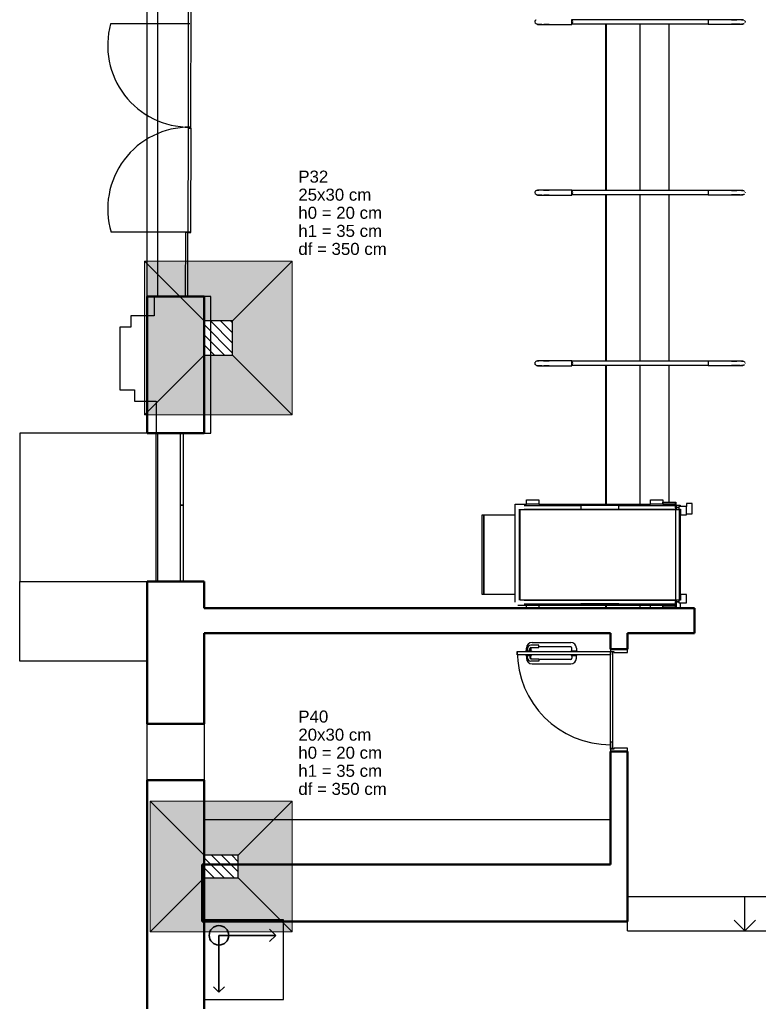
# Model space of a CAD drawing. Header units: millimetres. Extents: x 0 to 119, y 0 to 84.
# Tile 3 of 13: x 22 to 35, y 29 to 46. Entities that reach past the tile are written whole.
import ezdxf

# ---------------------------------------------------------------- set-up
doc = ezdxf.new("R2010")
doc.units = ezdxf.units.MM
doc.header["$MEASUREMENT"] = 0
doc.linetypes.add('NULL', pattern=[0])
doc.layers.add('BASE', color=9, linetype='Continuous')
for name, color, linetype, lineweight in [('LC-Hachuras das sapatas', 43, 'Continuous', 5), ('LC-Hachuras dos pilares', 9, 'Continuous', 5), ('LC-Seção das fundações', 7, 'Continuous', 5), ('LC-Seção dos pilares', 4, 'Continuous', 30), ('LC-Textos', 3, 'Continuous', 20)]:
    doc.layers.add(name, color=color, linetype=linetype, lineweight=lineweight)
doc.styles.add('Arial', font='txt')

msp = doc.modelspace()

# ---------------------------------------------------------------- hatches: boundary and pattern name
at = {"layer": 'LC-Hachuras das sapatas', "linetype": 'Continuous'}
h = msp.add_hatch(color=43, dxfattribs=at)
h.paths.add_polyline_path([(23.926, 39.023), (26.526, 39.023), (26.526, 41.723), (23.926, 41.723), (23.926, 39.023)])
h.paths.add_polyline_path([(24.976, 40.073), (25.476, 40.073), (25.476, 40.673), (24.976, 40.673), (24.976, 40.073)], flags=0)
h = msp.add_hatch(color=43, dxfattribs=at)
h.paths.add_polyline_path([(26.526, 29.935), (26.526, 32.235), (24.026, 32.235), (24.026, 29.935), (26.526, 29.935)])
h.paths.add_polyline_path([(25.576, 30.885), (25.576, 31.285), (24.976, 31.285), (24.976, 30.885), (25.576, 30.885)], flags=0)
at = {"layer": 'LC-Hachuras dos pilares', "linetype": 'Continuous'}
h = msp.add_hatch(dxfattribs=at)
h.set_pattern_fill('ANSI31', color=9, angle=90, style=0)
h.paths.add_polyline_path([(24.976, 40.073), (25.476, 40.073), (25.476, 40.673), (24.976, 40.673), (24.976, 40.073)])
h = msp.add_hatch(dxfattribs=at)
h.set_pattern_fill('ANSI31', color=9, angle=90, style=0)
h.paths.add_polyline_path([(25.576, 30.885), (25.576, 31.285), (24.976, 31.285), (24.976, 30.885), (25.576, 30.885)])

# ---------------------------------------------------------------- linework, layer by layer
at = {"layer": 'BASE'}
for p, q in [((23.976, 41.102), (23.976, 47.678)), ((24.155, 47.678), (24.155, 41.102)), ((24.696, 46.415), (24.693, 44.06)), ((24.744, 44.06), (24.747, 46.415)), ((31.04, 45.885), (31.437, 45.885)), ((31.437, 45.929), (31.437, 45.973)), ((31.492, 45.967), (31.437, 45.967)), ((31.437, 45.891), (31.437, 45.967)), ((31.492, 45.967), (31.437, 45.967)), ((31.437, 45.885), (31.437, 45.929)), ((31.492, 45.891), (31.437, 45.891)), ((31.492, 45.891), (31.437, 45.891)), ((32.592, 45.967), (31.492, 45.967)), ((32.592, 45.891), (31.492, 45.891)), ((32.037, 42.967), (32.037, 45.891)), ((32.042, 45.891), (32.042, 42.967)), ((33.837, 45.967), (32.592, 45.967)), ((33.837, 45.891), (32.592, 45.891)), ((32.637, 45.891), (32.637, 42.967)), ((33.142, 45.891), (33.142, 42.967)), ((33.837, 45.967), (33.837, 45.891)), ((34.243, 45.967), (33.837, 45.967)), ((33.837, 45.891), (34.243, 45.891)), ((34.469, 45.959), (34.47, 45.958)), ((34.477, 45.906), (34.476, 45.905)), ((34.481, 45.944), (34.482, 45.942)), ((34.482, 45.915), (34.481, 45.914)), ((34.484, 45.924), (34.484, 45.923)), ((24.693, 44.06), (24.691, 42.23)), ((24.747, 44.06), (24.693, 44.06)), ((24.693, 44.06), (24.744, 44.06)), ((24.745, 42.23), (24.747, 44.06)), ((31.437, 42.973), (31.04, 42.973)), ((31.437, 42.929), (31.437, 42.973)), ((31.492, 42.967), (31.437, 42.967)), ((31.437, 42.891), (31.437, 42.967)), ((31.492, 42.967), (31.437, 42.967)), ((31.437, 42.885), (31.437, 42.929)), ((32.592, 42.967), (31.492, 42.967)), ((33.837, 42.967), (32.592, 42.967)), ((33.837, 42.967), (33.837, 42.891)), ((34.243, 42.967), (33.837, 42.967)), ((34.469, 42.959), (34.47, 42.958)), ((34.481, 42.944), (34.482, 42.942)), ((34.482, 42.915), (34.481, 42.914)), ((34.484, 42.924), (34.484, 42.923)), ((31.04, 42.885), (31.437, 42.885)), ((31.492, 42.891), (31.437, 42.891)), ((31.492, 42.891), (31.437, 42.891)), ((32.592, 42.891), (31.492, 42.891)), ((32.037, 39.967), (32.037, 42.891)), ((32.042, 42.891), (32.042, 39.967)), ((33.837, 42.891), (32.592, 42.891)), ((32.637, 42.891), (32.637, 39.967)), ((33.142, 42.891), (33.142, 39.967)), ((33.837, 42.891), (34.243, 42.891)), ((34.477, 42.906), (34.476, 42.905)), ((24.648, 42.23), (24.646, 41.102)), ((24.69, 42.23), (24.648, 42.23)), ((24.688, 41.102), (24.69, 42.23)), ((24.691, 42.23), (24.745, 42.23)), ((24.099, 41.102), (24.099, 40.762)), ((25.097, 41.102), (24.099, 41.102)), ((24.646, 41.102), (24.688, 41.102)), ((25.097, 38.702), (25.097, 41.102)), ((24.099, 40.762), (23.691, 40.762)), ((23.691, 40.762), (23.691, 40.562)), ((23.691, 40.562), (23.497, 40.562)), ((23.497, 40.562), (23.497, 39.462)), ((31.437, 39.973), (31.04, 39.973)), ((31.437, 39.929), (31.437, 39.973)), ((31.04, 39.885), (31.437, 39.885)), ((31.492, 39.967), (31.437, 39.967)), ((31.437, 39.891), (31.437, 39.967)), ((31.492, 39.967), (31.437, 39.967)), ((31.437, 39.885), (31.437, 39.929)), ((31.492, 39.891), (31.437, 39.891)), ((31.492, 39.891), (31.437, 39.891)), ((32.592, 39.967), (31.492, 39.967)), ((32.592, 39.891), (31.492, 39.891)), ((32.037, 37.455), (32.037, 39.891)), ((32.042, 39.891), (32.042, 37.455)), ((33.837, 39.967), (32.592, 39.967)), ((33.837, 39.891), (32.592, 39.891)), ((32.637, 39.891), (32.637, 37.455)), ((33.142, 39.891), (33.142, 37.49)), ((33.837, 39.967), (33.837, 39.891)), ((34.243, 39.967), (33.837, 39.967)), ((33.837, 39.891), (34.243, 39.891)), ((34.469, 39.959), (34.47, 39.958)), ((34.477, 39.906), (34.476, 39.905)), ((34.481, 39.944), (34.482, 39.942)), ((34.482, 39.915), (34.481, 39.914)), ((34.484, 39.924), (34.484, 39.923)), ((23.497, 39.462), (23.75, 39.462)), ((23.75, 39.462), (23.75, 39.262)), ((23.75, 39.262), (24.135, 39.262)), ((24.135, 39.262), (24.135, 38.702)), ((21.735, 38.702), (21.735, 36.096)), ((23.976, 38.702), (21.735, 38.702)), ((24.135, 38.702), (25.097, 38.702)), ((24.135, 36.096), (24.135, 38.702)), ((24.155, 38.702), (24.155, 36.096)), ((24.558, 38.702), (24.556, 37.434)), ((24.616, 38.702), (24.558, 38.702)), ((24.615, 37.434), (24.616, 38.702)), ((24.556, 37.434), (24.554, 36.096)), ((24.615, 37.434), (24.556, 37.434)), ((24.556, 37.434), (24.615, 37.434)), ((24.613, 36.095), (24.615, 37.434)), ((30.441, 35.731), (30.441, 37.455)), ((30.441, 37.455), (30.641, 37.455)), ((30.599, 37.428), (31.597, 37.428)), ((30.641, 37.53), (30.861, 37.53)), ((30.641, 37.453), (30.641, 37.53)), ((30.861, 37.453), (30.641, 37.453)), ((30.861, 37.53), (30.861, 37.453)), ((30.861, 37.455), (32.821, 37.455)), ((32.263, 37.428), (31.597, 37.428)), ((31.597, 37.428), (31.597, 37.365)), ((32.263, 37.428), (33.261, 37.428)), ((32.263, 37.365), (32.263, 37.428)), ((32.821, 37.53), (33.041, 37.53)), ((32.821, 37.453), (32.821, 37.53)), ((33.041, 37.453), (32.821, 37.453)), ((33.041, 37.53), (33.041, 37.453)), ((33.041, 37.49), (33.261, 37.49)), ((33.041, 37.456), (33.041, 37.49)), ((33.261, 37.456), (33.041, 37.456)), ((33.041, 37.455), (33.261, 37.455)), ((33.261, 37.49), (33.261, 37.456)), ((33.261, 37.486), (33.269, 37.486)), ((33.261, 37.39), (33.261, 37.486)), ((33.261, 37.39), (33.261, 35.74)), ((33.321, 37.39), (33.261, 37.39)), ((33.269, 37.486), (33.269, 37.398)), ((33.269, 37.438), (33.342, 37.438)), ((33.278, 37.425), (33.269, 37.425)), ((33.269, 37.398), (33.321, 37.398)), ((33.278, 37.398), (33.278, 37.438)), ((33.278, 37.361), (33.278, 37.39)), ((33.321, 37.41), (33.321, 37.364)), ((33.457, 37.41), (33.321, 37.41)), ((33.342, 37.438), (33.342, 37.41)), ((33.557, 37.465), (33.457, 37.465)), ((33.457, 37.465), (33.457, 37.41)), ((33.457, 37.265), (33.457, 37.41)), ((33.557, 37.285), (33.557, 37.465)), ((29.865, 37.265), (29.894, 37.265)), ((29.865, 35.865), (29.865, 37.265)), ((29.894, 37.265), (29.894, 35.865)), ((29.894, 37.265), (30.441, 37.265)), ((29.894, 35.865), (29.894, 37.265)), ((30.521, 35.765), (30.521, 37.365)), ((30.533, 35.769), (30.533, 37.361)), ((30.533, 37.361), (33.327, 37.361)), ((30.599, 37.365), (33.261, 37.365)), ((33.321, 37.364), (33.351, 37.364)), ((33.327, 37.361), (33.327, 35.769)), ((33.342, 37.364), (33.342, 35.766)), ((33.351, 37.364), (33.351, 37.265)), ((33.351, 37.265), (33.457, 37.265)), ((33.457, 37.285), (33.557, 37.285)), ((21.735, 36.096), (23.976, 36.096)), ((21.736, 36.096), (23.976, 36.096)), ((21.736, 34.696), (21.736, 36.096)), ((23.976, 36.096), (23.976, 34.696)), ((24.554, 36.096), (24.613, 36.095)), ((29.894, 35.865), (29.865, 35.865)), ((30.441, 35.865), (29.894, 35.865)), ((33.457, 35.865), (33.351, 35.865)), ((33.351, 35.865), (33.351, 35.766)), ((33.457, 35.72), (33.457, 35.865)), ((30.641, 35.675), (30.492, 35.675)), ((33.327, 35.769), (30.533, 35.769)), ((30.599, 35.765), (33.261, 35.765)), ((33.261, 35.765), (30.599, 35.765)), ((30.599, 35.702), (31.597, 35.702)), ((30.599, 35.702), (33.261, 35.702)), ((30.641, 35.677), (30.861, 35.677)), ((30.641, 35.625), (30.641, 35.677)), ((30.861, 35.677), (30.861, 35.625)), ((32.821, 35.675), (30.861, 35.675)), ((32.263, 35.702), (31.597, 35.702)), ((32.037, 35.625), (32.037, 35.675)), ((32.042, 35.675), (32.042, 35.625)), ((32.263, 35.702), (33.261, 35.702)), ((32.637, 35.675), (32.637, 35.625)), ((32.821, 35.677), (33.041, 35.677)), ((32.821, 35.625), (32.821, 35.677)), ((33.041, 35.677), (33.041, 35.625)), ((33.261, 35.675), (33.041, 35.675)), ((33.041, 35.64), (33.041, 35.674)), ((33.041, 35.674), (33.261, 35.674)), ((33.261, 35.74), (33.321, 35.74)), ((33.261, 35.644), (33.261, 35.74)), ((33.261, 35.674), (33.261, 35.64)), ((33.269, 35.644), (33.261, 35.644)), ((33.269, 35.732), (33.269, 35.644)), ((33.321, 35.732), (33.269, 35.732)), ((33.278, 35.74), (33.278, 35.769)), ((33.278, 35.625), (33.278, 35.732)), ((33.351, 35.766), (33.321, 35.766)), ((33.321, 35.766), (33.321, 35.72)), ((33.321, 35.72), (33.457, 35.72)), ((33.342, 35.72), (33.342, 35.625)), ((33.261, 35.64), (33.041, 35.64)), ((30.86, 34.975), (30.72, 34.975)), ((30.74, 35.025), (31.42, 35.025)), ((30.86, 34.935), (30.86, 34.975)), ((30.48, 34.865), (32.12, 34.865)), ((30.48, 34.805), (30.48, 34.865)), ((32.12, 34.805), (30.48, 34.805)), ((30.63, 34.875), (30.73, 34.875)), ((30.63, 34.865), (30.63, 34.875)), ((30.63, 34.805), (30.63, 34.795)), ((30.63, 34.795), (30.73, 34.795)), ((30.64, 34.875), (30.64, 34.925)), ((30.64, 34.795), (30.64, 34.745)), ((30.66, 34.915), (30.66, 34.875)), ((30.66, 34.755), (30.66, 34.795)), ((30.7, 34.875), (30.7, 34.915)), ((30.7, 34.795), (30.7, 34.755)), ((30.72, 34.935), (30.86, 34.935)), ((30.72, 34.925), (30.72, 34.875)), ((30.72, 34.745), (30.72, 34.795)), ((30.73, 34.875), (30.73, 34.865)), ((30.73, 34.795), (30.73, 34.805)), ((31.42, 34.945), (30.86, 34.945)), ((31.43, 34.875), (31.53, 34.875)), ((31.43, 34.865), (31.43, 34.875)), ((31.43, 34.805), (31.43, 34.795)), ((31.43, 34.795), (31.53, 34.795)), ((31.44, 34.875), (31.44, 34.925)), ((31.44, 34.795), (31.44, 34.745)), ((31.52, 34.925), (31.52, 34.875)), ((31.52, 34.745), (31.52, 34.795)), ((31.53, 34.875), (31.53, 34.865)), ((31.53, 34.795), (31.53, 34.805)), ((32.12, 34.905), (32.12, 34.865)), ((32.12, 33.275), (32.12, 34.865)), ((32.12, 34.865), (32.18, 34.865)), ((32.12, 34.865), (32.12, 34.805)), ((32.157, 34.865), (32.157, 33.145)), ((32.18, 34.865), (32.18, 34.845)), ((32.18, 34.845), (32.42, 34.845)), ((32.42, 34.845), (32.42, 34.905)), ((23.976, 34.696), (21.736, 34.696)), ((30.72, 34.735), (30.86, 34.735)), ((30.86, 34.695), (30.72, 34.695)), ((30.74, 34.645), (31.42, 34.645)), ((30.86, 34.735), (30.86, 34.695)), ((31.42, 34.725), (30.86, 34.725)), ((23.976, 32.602), (23.976, 33.592)), ((24.976, 33.592), (24.976, 32.602)), ((32.12, 33.165), (32.12, 33.275)), ((32.12, 33.275), (32.147, 33.275)), ((32.147, 33.275), (32.147, 33.165)), ((32.12, 33.145), (32.12, 33.165)), ((32.12, 33.165), (32.147, 33.165)), ((32.18, 33.145), (32.12, 33.145)), ((32.12, 33.145), (32.12, 33.105)), ((32.18, 33.165), (32.18, 33.145)), ((32.42, 33.165), (32.18, 33.165)), ((32.42, 33.105), (32.42, 33.165)), ((32.12, 31.904), (24.976, 31.904)), ((32.42, 30.561), (36.302, 30.561)), ((32.42, 30.561), (36.302, 30.561)), ((34.479, 29.957), (34.479, 30.561)), ((26.373, 30.146), (24.973, 30.146)), ((24.973, 30.146), (24.973, 28.746)), ((26.373, 28.746), (26.373, 30.146)), ((32.42, 29.957), (32.42, 30.12)), ((34.479, 29.957), (34.292, 30.145)), ((34.479, 29.957), (34.667, 30.145)), ((32.42, 29.957), (36.302, 29.957)), ((24.973, 28.746), (26.373, 28.746))]:
    msp.add_line(p, q, dxfattribs=at)
at = {"layer": 'BASE', "lineweight": 25}
for p, q in [((24.723, 45.894), (23.333, 45.894)), ((24.723, 45.894), (23.333, 45.894)), ((24.723, 42.234), (23.341, 42.234)), ((24.723, 42.234), (23.341, 42.234))]:
    msp.add_line(p, q, dxfattribs=at)
at = {"layer": 'BASE', "lineweight": 50}
for p, q in [((24.976, 41.102), (23.976, 41.102)), ((23.976, 41.102), (23.976, 38.702)), ((24.976, 38.702), (24.976, 41.102)), ((23.976, 38.702), (24.976, 38.702)), ((24.976, 36.096), (23.976, 36.096)), ((23.976, 36.096), (23.976, 33.592)), ((24.976, 35.625), (24.976, 36.096)), ((33.598, 35.625), (24.976, 35.625)), ((33.598, 35.185), (33.598, 35.625)), ((24.976, 35.185), (32.12, 35.185)), ((24.976, 33.592), (24.976, 35.185)), ((32.12, 35.185), (32.12, 34.905)), ((32.42, 35.185), (33.598, 35.185)), ((32.42, 34.905), (32.42, 35.185)), ((32.12, 34.905), (32.42, 34.905)), ((23.976, 33.592), (24.976, 33.592)), ((32.12, 33.105), (32.12, 31.12)), ((32.42, 33.105), (32.12, 33.105)), ((32.42, 30.12), (32.42, 33.105)), ((24.976, 32.602), (23.976, 32.602)), ((23.976, 32.602), (23.976, 28.583)), ((24.976, 28.583), (24.976, 32.602)), ((32.12, 31.12), (24.94, 31.12)), ((24.94, 31.12), (24.94, 30.12)), ((24.94, 30.12), (32.42, 30.12))]:
    msp.add_line(p, q, dxfattribs=at)
at = {"layer": 'BASE', "lineweight": 35}
for p, q in [((26.237, 29.876), (26.128, 29.985)), ((25.237, 29.876), (25.237, 28.876)), ((25.237, 29.876), (26.237, 29.876)), ((26.237, 29.876), (26.128, 29.767)), ((25.237, 28.876), (25.141, 28.973)), ((25.237, 28.876), (25.334, 28.973))]:
    msp.add_line(p, q, dxfattribs=at)
at = {"layer": 'BASE', "linetype": 'Continuous'}
msp.add_line((32.42, 29.957), (36.302, 29.957), dxfattribs=at)
at = {"layer": 'BASE'}
for points in [[(30.793, 45.93), (30.793, 45.932), (30.793, 45.934), (30.793, 45.936), (30.794, 45.937)], [(30.794, 45.919), (30.793, 45.921), (30.793, 45.923), (30.793, 45.925), (30.793, 45.926), (30.793, 45.928)], [(30.795, 45.943), (30.796, 45.944), (30.796, 45.946), (30.797, 45.947), (30.798, 45.949)], [(30.797, 45.91), (30.796, 45.911), (30.796, 45.913), (30.795, 45.914)], [(30.8, 45.954), (30.801, 45.955), (30.803, 45.956), (30.804, 45.958)], [(30.804, 45.899), (30.803, 45.901), (30.802, 45.902), (30.801, 45.903), (30.8, 45.905)], [(30.807, 45.961), (30.809, 45.963), (30.81, 45.964), (30.812, 45.965), (30.813, 45.966)], [(30.812, 45.892), (30.81, 45.893), (30.809, 45.894), (30.808, 45.896)], [(30.837, 45.885), (30.835, 45.885), (30.833, 45.885), (30.831, 45.885), (30.83, 45.885), (30.828, 45.886), (30.826, 45.886), (30.825, 45.886), (30.823, 45.887), (30.821, 45.888), (30.82, 45.888), (30.818, 45.889), (30.816, 45.89)], [(30.91, 45.885), (30.906, 45.885), (30.9, 45.885), (30.894, 45.885), (30.889, 45.885), (30.883, 45.885), (30.878, 45.885), (30.873, 45.885), (30.869, 45.885), (30.865, 45.885), (30.861, 45.885), (30.857, 45.885), (30.854, 45.885), (30.851, 45.885), (30.848, 45.885), (30.845, 45.885), (30.843, 45.885), (30.841, 45.885), (30.84, 45.885), (30.838, 45.885), (30.838, 45.885), (30.837, 45.885), (30.837, 45.885), (30.837, 45.885)], [(30.837, 45.885), (30.837, 45.885), (30.837, 45.885), (30.838, 45.885), (30.839, 45.885), (30.841, 45.885), (30.843, 45.885), (30.845, 45.885), (30.847, 45.885), (30.85, 45.885), (30.853, 45.885), (30.856, 45.885), (30.86, 45.885), (30.864, 45.885), (30.868, 45.885), (30.872, 45.885), (30.877, 45.885), (30.882, 45.885), (30.887, 45.885), (30.893, 45.885), (30.898, 45.885), (30.904, 45.885), (30.91, 45.885), (30.917, 45.885), (30.923, 45.885), (30.93, 45.885), (30.937, 45.885), (30.944, 45.885), (30.951, 45.885), (30.959, 45.885), (30.966, 45.885), (30.974, 45.885), (30.982, 45.885), (30.99, 45.885), (30.997, 45.885), (31.005, 45.885), (31.013, 45.885), (31.022, 45.885), (31.03, 45.885), (31.038, 45.885), (31.04, 45.885)], [(31.04, 45.885), (31.032, 45.885), (31.024, 45.885), (31.016, 45.885), (31.008, 45.885), (31, 45.885), (30.992, 45.885), (30.984, 45.885), (30.976, 45.885), (30.968, 45.885), (30.961, 45.885), (30.953, 45.885), (30.946, 45.885)], [(34.446, 45.967), (34.446, 45.967), (34.446, 45.967), (34.445, 45.967), (34.444, 45.967), (34.442, 45.967), (34.441, 45.967), (34.438, 45.967), (34.436, 45.967), (34.433, 45.967), (34.43, 45.967), (34.427, 45.967), (34.423, 45.967), (34.419, 45.967), (34.415, 45.967), (34.411, 45.967), (34.406, 45.967), (34.401, 45.967), (34.396, 45.967), (34.39, 45.967), (34.385, 45.967), (34.379, 45.967), (34.373, 45.967), (34.366, 45.967), (34.36, 45.967), (34.353, 45.967), (34.346, 45.967), (34.339, 45.967), (34.332, 45.967), (34.324, 45.967), (34.317, 45.967), (34.309, 45.967), (34.301, 45.967), (34.294, 45.967), (34.286, 45.967), (34.278, 45.967), (34.27, 45.967), (34.262, 45.967), (34.253, 45.967), (34.245, 45.967), (34.243, 45.967)], [(34.243, 45.967), (34.251, 45.967), (34.259, 45.967), (34.267, 45.967), (34.276, 45.967), (34.284, 45.967), (34.291, 45.967), (34.299, 45.967), (34.307, 45.967), (34.315, 45.967), (34.322, 45.967), (34.33, 45.967), (34.337, 45.967), (34.342, 45.967)], [(34.243, 45.891), (34.251, 45.891), (34.259, 45.891), (34.267, 45.891), (34.276, 45.891), (34.284, 45.891), (34.291, 45.891), (34.299, 45.891), (34.307, 45.891), (34.315, 45.891), (34.322, 45.891), (34.33, 45.891), (34.337, 45.891), (34.344, 45.891), (34.351, 45.891), (34.358, 45.891), (34.365, 45.891), (34.371, 45.891), (34.377, 45.891), (34.383, 45.891), (34.389, 45.891), (34.394, 45.891), (34.4, 45.891), (34.405, 45.891), (34.41, 45.891), (34.414, 45.891), (34.418, 45.891), (34.422, 45.891), (34.426, 45.891), (34.429, 45.891), (34.433, 45.891), (34.435, 45.891), (34.438, 45.891), (34.44, 45.891), (34.442, 45.891), (34.443, 45.891), (34.445, 45.891), (34.446, 45.891), (34.446, 45.891), (34.446, 45.891), (34.446, 45.891)], [(34.385, 45.891), (34.379, 45.891), (34.373, 45.891), (34.366, 45.891), (34.36, 45.891), (34.353, 45.891), (34.346, 45.891), (34.339, 45.891), (34.332, 45.891), (34.324, 45.891), (34.317, 45.891), (34.309, 45.891), (34.301, 45.891), (34.294, 45.891), (34.286, 45.891), (34.278, 45.891), (34.27, 45.891), (34.262, 45.891), (34.253, 45.891), (34.245, 45.891), (34.243, 45.891)], [(34.399, 45.891), (34.396, 45.891), (34.39, 45.891), (34.386, 45.891)], [(34.422, 45.967), (34.426, 45.967), (34.429, 45.967), (34.433, 45.967), (34.435, 45.967), (34.438, 45.967), (34.44, 45.967), (34.442, 45.967), (34.443, 45.967), (34.445, 45.967), (34.446, 45.967), (34.446, 45.967), (34.446, 45.967), (34.446, 45.967)], [(34.446, 45.891), (34.446, 45.891), (34.446, 45.891), (34.445, 45.891), (34.444, 45.891), (34.442, 45.891), (34.441, 45.891), (34.438, 45.891), (34.436, 45.891), (34.433, 45.891), (34.43, 45.891), (34.427, 45.891), (34.423, 45.891)], [(34.446, 45.967), (34.448, 45.967), (34.449, 45.967), (34.451, 45.967), (34.452, 45.966), (34.454, 45.966), (34.455, 45.966), (34.457, 45.965), (34.458, 45.965), (34.46, 45.964), (34.461, 45.964), (34.463, 45.963)], [(34.462, 45.894), (34.46, 45.893), (34.459, 45.893), (34.457, 45.892), (34.456, 45.892), (34.454, 45.891), (34.453, 45.891), (34.451, 45.891), (34.45, 45.891), (34.448, 45.891), (34.447, 45.891), (34.446, 45.891)], [(34.471, 45.899), (34.469, 45.898), (34.468, 45.897)], [(34.476, 45.953), (34.477, 45.952), (34.478, 45.951)], [(34.484, 45.935), (34.484, 45.934), (34.484, 45.932)], [(30.793, 42.929), (30.793, 42.93), (30.793, 42.932), (30.793, 42.934), (30.793, 42.936), (30.794, 42.937)], [(30.794, 42.919), (30.793, 42.921), (30.793, 42.923), (30.793, 42.925), (30.793, 42.926), (30.793, 42.928)], [(30.795, 42.943), (30.796, 42.944), (30.796, 42.946), (30.797, 42.947), (30.798, 42.949)], [(30.797, 42.91), (30.796, 42.911), (30.796, 42.913), (30.795, 42.914)], [(30.8, 42.954), (30.801, 42.955), (30.803, 42.956), (30.804, 42.958)], [(30.807, 42.961), (30.809, 42.963), (30.81, 42.964), (30.812, 42.965), (30.813, 42.966)], [(30.818, 42.968), (30.819, 42.969), (30.821, 42.97), (30.822, 42.97), (30.824, 42.971), (30.826, 42.971), (30.828, 42.972), (30.829, 42.972), (30.831, 42.972), (30.833, 42.973), (30.835, 42.973), (30.836, 42.973), (30.837, 42.973)], [(30.837, 42.973), (30.837, 42.973), (30.837, 42.973), (30.838, 42.973), (30.839, 42.973), (30.841, 42.973), (30.843, 42.973), (30.845, 42.973), (30.847, 42.973), (30.85, 42.973), (30.853, 42.973), (30.856, 42.973), (30.86, 42.973), (30.862, 42.973)], [(31.04, 42.973), (31.032, 42.973), (31.024, 42.973), (31.016, 42.973), (31.008, 42.973), (31, 42.973), (30.992, 42.973), (30.984, 42.973), (30.976, 42.973), (30.968, 42.973), (30.961, 42.973), (30.953, 42.973), (30.946, 42.973), (30.939, 42.973), (30.932, 42.973), (30.925, 42.973), (30.919, 42.973), (30.912, 42.973), (30.906, 42.973), (30.9, 42.973), (30.894, 42.973), (30.889, 42.973), (30.883, 42.973), (30.878, 42.973), (30.873, 42.973), (30.869, 42.973), (30.865, 42.973), (30.861, 42.973), (30.857, 42.973), (30.854, 42.973), (30.851, 42.973), (30.848, 42.973), (30.845, 42.973), (30.843, 42.973), (30.841, 42.973), (30.84, 42.973), (30.838, 42.973), (30.838, 42.973), (30.837, 42.973), (30.837, 42.973), (30.837, 42.973)], [(30.941, 42.973), (30.944, 42.973), (30.951, 42.973), (30.959, 42.973), (30.966, 42.973), (30.974, 42.973), (30.982, 42.973), (30.99, 42.973), (30.997, 42.973), (31.005, 42.973), (31.013, 42.973), (31.022, 42.973), (31.03, 42.973), (31.038, 42.973), (31.04, 42.973)], [(34.446, 42.967), (34.446, 42.967), (34.446, 42.967), (34.445, 42.967), (34.444, 42.967), (34.442, 42.967), (34.441, 42.967), (34.438, 42.967), (34.436, 42.967), (34.433, 42.967), (34.43, 42.967), (34.427, 42.967), (34.423, 42.967), (34.419, 42.967), (34.415, 42.967), (34.411, 42.967), (34.406, 42.967), (34.401, 42.967), (34.396, 42.967), (34.39, 42.967), (34.385, 42.967), (34.379, 42.967), (34.373, 42.967), (34.366, 42.967), (34.36, 42.967), (34.353, 42.967), (34.346, 42.967), (34.339, 42.967), (34.332, 42.967), (34.324, 42.967), (34.317, 42.967), (34.309, 42.967), (34.301, 42.967), (34.294, 42.967), (34.286, 42.967), (34.278, 42.967), (34.27, 42.967), (34.262, 42.967), (34.253, 42.967), (34.245, 42.967), (34.243, 42.967)], [(34.243, 42.967), (34.251, 42.967), (34.259, 42.967), (34.267, 42.967), (34.276, 42.967), (34.284, 42.967), (34.291, 42.967), (34.299, 42.967), (34.307, 42.967), (34.315, 42.967), (34.322, 42.967), (34.33, 42.967), (34.337, 42.967), (34.342, 42.967)], [(34.422, 42.967), (34.426, 42.967), (34.429, 42.967), (34.433, 42.967), (34.435, 42.967), (34.438, 42.967), (34.44, 42.967), (34.442, 42.967), (34.443, 42.967), (34.445, 42.967), (34.446, 42.967), (34.446, 42.967), (34.446, 42.967), (34.446, 42.967)], [(34.446, 42.967), (34.448, 42.967), (34.449, 42.967), (34.451, 42.967), (34.452, 42.966), (34.454, 42.966), (34.455, 42.966), (34.457, 42.965), (34.458, 42.965), (34.46, 42.964), (34.461, 42.964), (34.463, 42.963)], [(34.476, 42.953), (34.477, 42.952), (34.478, 42.951)], [(34.484, 42.935), (34.484, 42.934), (34.484, 42.932)], [(30.804, 42.899), (30.803, 42.901), (30.802, 42.902), (30.801, 42.903), (30.8, 42.905)], [(30.812, 42.892), (30.81, 42.893), (30.809, 42.894), (30.808, 42.896)], [(30.837, 42.885), (30.835, 42.885), (30.833, 42.885), (30.831, 42.885), (30.83, 42.885), (30.828, 42.886), (30.826, 42.886), (30.825, 42.886), (30.823, 42.887), (30.821, 42.888), (30.82, 42.888), (30.818, 42.889), (30.816, 42.89)], [(30.91, 42.885), (30.906, 42.885), (30.9, 42.885), (30.894, 42.885), (30.889, 42.885), (30.883, 42.885), (30.878, 42.885), (30.873, 42.885), (30.869, 42.885), (30.865, 42.885), (30.861, 42.885), (30.857, 42.885), (30.854, 42.885), (30.851, 42.885), (30.848, 42.885), (30.845, 42.885), (30.843, 42.885), (30.841, 42.885), (30.84, 42.885), (30.838, 42.885), (30.838, 42.885), (30.837, 42.885), (30.837, 42.885), (30.837, 42.885)], [(30.837, 42.885), (30.837, 42.885), (30.837, 42.885), (30.838, 42.885), (30.839, 42.885), (30.841, 42.885), (30.843, 42.885), (30.845, 42.885), (30.847, 42.885), (30.85, 42.885), (30.853, 42.885), (30.856, 42.885), (30.86, 42.885), (30.864, 42.885), (30.868, 42.885), (30.872, 42.885), (30.877, 42.885), (30.882, 42.885), (30.887, 42.885), (30.893, 42.885), (30.898, 42.885), (30.904, 42.885), (30.91, 42.885), (30.917, 42.885), (30.923, 42.885), (30.93, 42.885), (30.937, 42.885), (30.944, 42.885), (30.951, 42.885), (30.959, 42.885), (30.966, 42.885), (30.974, 42.885), (30.982, 42.885), (30.99, 42.885), (30.997, 42.885), (31.005, 42.885), (31.013, 42.885), (31.022, 42.885), (31.03, 42.885), (31.038, 42.885), (31.04, 42.885)], [(31.04, 42.885), (31.032, 42.885), (31.024, 42.885), (31.016, 42.885), (31.008, 42.885), (31, 42.885), (30.992, 42.885), (30.984, 42.885), (30.976, 42.885), (30.968, 42.885), (30.961, 42.885), (30.953, 42.885), (30.946, 42.885)], [(34.243, 42.891), (34.251, 42.891), (34.259, 42.891), (34.267, 42.891), (34.276, 42.891), (34.284, 42.891), (34.291, 42.891), (34.299, 42.891), (34.307, 42.891), (34.315, 42.891), (34.322, 42.891), (34.33, 42.891), (34.337, 42.891), (34.344, 42.891), (34.351, 42.891), (34.358, 42.891), (34.365, 42.891), (34.371, 42.891), (34.377, 42.891), (34.383, 42.891), (34.389, 42.891), (34.394, 42.891), (34.4, 42.891), (34.405, 42.891), (34.41, 42.891), (34.414, 42.891), (34.418, 42.891), (34.422, 42.891), (34.426, 42.891), (34.429, 42.891), (34.433, 42.891), (34.435, 42.891), (34.438, 42.891), (34.44, 42.891), (34.442, 42.891), (34.443, 42.891), (34.445, 42.891), (34.446, 42.891), (34.446, 42.891), (34.446, 42.891), (34.446, 42.891)], [(34.385, 42.891), (34.379, 42.891), (34.373, 42.891), (34.366, 42.891), (34.36, 42.891), (34.353, 42.891), (34.346, 42.891), (34.339, 42.891), (34.332, 42.891), (34.324, 42.891), (34.317, 42.891), (34.309, 42.891), (34.301, 42.891), (34.294, 42.891), (34.286, 42.891), (34.278, 42.891), (34.27, 42.891), (34.262, 42.891), (34.253, 42.891), (34.245, 42.891), (34.243, 42.891)], [(34.399, 42.891), (34.396, 42.891), (34.39, 42.891), (34.386, 42.891)], [(34.446, 42.891), (34.446, 42.891), (34.446, 42.891), (34.445, 42.891), (34.444, 42.891), (34.442, 42.891), (34.441, 42.891), (34.438, 42.891), (34.436, 42.891), (34.433, 42.891), (34.43, 42.891), (34.427, 42.891), (34.423, 42.891)], [(34.462, 42.894), (34.46, 42.893), (34.459, 42.893), (34.457, 42.892), (34.456, 42.892), (34.454, 42.891), (34.453, 42.891), (34.451, 42.891), (34.45, 42.891), (34.448, 42.891), (34.447, 42.891), (34.446, 42.891)], [(34.471, 42.899), (34.469, 42.898), (34.468, 42.897)], [(30.818, 39.968), (30.819, 39.969), (30.821, 39.97), (30.822, 39.97), (30.824, 39.971), (30.826, 39.971), (30.828, 39.972), (30.829, 39.972), (30.831, 39.972), (30.833, 39.973), (30.835, 39.973), (30.836, 39.973), (30.837, 39.973)], [(30.837, 39.973), (30.837, 39.973), (30.837, 39.973), (30.838, 39.973), (30.839, 39.973), (30.841, 39.973), (30.843, 39.973), (30.845, 39.973), (30.847, 39.973), (30.85, 39.973), (30.853, 39.973), (30.856, 39.973), (30.86, 39.973), (30.862, 39.973)], [(31.04, 39.973), (31.032, 39.973), (31.024, 39.973), (31.016, 39.973), (31.008, 39.973), (31, 39.973), (30.992, 39.973), (30.984, 39.973), (30.976, 39.973), (30.968, 39.973), (30.961, 39.973), (30.953, 39.973), (30.946, 39.973), (30.939, 39.973), (30.932, 39.973), (30.925, 39.973), (30.919, 39.973), (30.912, 39.973), (30.906, 39.973), (30.9, 39.973), (30.894, 39.973), (30.889, 39.973), (30.883, 39.973), (30.878, 39.973), (30.873, 39.973), (30.869, 39.973), (30.865, 39.973), (30.861, 39.973), (30.857, 39.973), (30.854, 39.973), (30.851, 39.973), (30.848, 39.973), (30.845, 39.973), (30.843, 39.973), (30.841, 39.973), (30.84, 39.973), (30.838, 39.973), (30.838, 39.973), (30.837, 39.973), (30.837, 39.973), (30.837, 39.973)], [(30.941, 39.973), (30.944, 39.973), (30.951, 39.973), (30.959, 39.973), (30.966, 39.973), (30.974, 39.973), (30.982, 39.973), (30.99, 39.973), (30.997, 39.973), (31.005, 39.973), (31.013, 39.973), (31.022, 39.973), (31.03, 39.973), (31.038, 39.973), (31.04, 39.973)], [(30.793, 39.929), (30.793, 39.93), (30.793, 39.932), (30.793, 39.934), (30.793, 39.936), (30.794, 39.937)], [(30.794, 39.919), (30.793, 39.921), (30.793, 39.923), (30.793, 39.925), (30.793, 39.926), (30.793, 39.928)], [(30.795, 39.943), (30.796, 39.944), (30.796, 39.946), (30.797, 39.947), (30.798, 39.949)], [(30.797, 39.91), (30.796, 39.911), (30.796, 39.913), (30.795, 39.914)], [(30.8, 39.954), (30.801, 39.955), (30.803, 39.956), (30.804, 39.958)], [(30.804, 39.899), (30.803, 39.901), (30.802, 39.902), (30.801, 39.903), (30.8, 39.905)], [(30.807, 39.961), (30.809, 39.963), (30.81, 39.964), (30.812, 39.965), (30.813, 39.966)], [(30.812, 39.892), (30.81, 39.893), (30.809, 39.894), (30.808, 39.896)], [(30.837, 39.885), (30.835, 39.885), (30.833, 39.885), (30.831, 39.885), (30.83, 39.885), (30.828, 39.886), (30.826, 39.886), (30.825, 39.886), (30.823, 39.887), (30.821, 39.888), (30.82, 39.888), (30.818, 39.889), (30.816, 39.89)], [(30.91, 39.885), (30.906, 39.885), (30.9, 39.885), (30.894, 39.885), (30.889, 39.885), (30.883, 39.885), (30.878, 39.885), (30.873, 39.885), (30.869, 39.885), (30.865, 39.885), (30.861, 39.885), (30.857, 39.885), (30.854, 39.885), (30.851, 39.885), (30.848, 39.885), (30.845, 39.885), (30.843, 39.885), (30.841, 39.885), (30.84, 39.885), (30.838, 39.885), (30.838, 39.885), (30.837, 39.885), (30.837, 39.885), (30.837, 39.885)], [(30.837, 39.885), (30.837, 39.885), (30.837, 39.885), (30.838, 39.885), (30.839, 39.885), (30.841, 39.885), (30.843, 39.885), (30.845, 39.885), (30.847, 39.885), (30.85, 39.885), (30.853, 39.885), (30.856, 39.885), (30.86, 39.885), (30.864, 39.885), (30.868, 39.885), (30.872, 39.885), (30.877, 39.885), (30.882, 39.885), (30.887, 39.885), (30.893, 39.885), (30.898, 39.885), (30.904, 39.885), (30.91, 39.885), (30.917, 39.885), (30.923, 39.885), (30.93, 39.885), (30.937, 39.885), (30.944, 39.885), (30.951, 39.885), (30.959, 39.885), (30.966, 39.885), (30.974, 39.885), (30.982, 39.885), (30.99, 39.885), (30.997, 39.885), (31.005, 39.885), (31.013, 39.885), (31.022, 39.885), (31.03, 39.885), (31.038, 39.885), (31.04, 39.885)], [(31.04, 39.885), (31.032, 39.885), (31.024, 39.885), (31.016, 39.885), (31.008, 39.885), (31, 39.885), (30.992, 39.885), (30.984, 39.885), (30.976, 39.885), (30.968, 39.885), (30.961, 39.885), (30.953, 39.885), (30.946, 39.885)], [(34.446, 39.967), (34.446, 39.967), (34.446, 39.967), (34.445, 39.967), (34.444, 39.967), (34.442, 39.967), (34.441, 39.967), (34.438, 39.967), (34.436, 39.967), (34.433, 39.967), (34.43, 39.967), (34.427, 39.967), (34.423, 39.967), (34.419, 39.967), (34.415, 39.967), (34.411, 39.967), (34.406, 39.967), (34.401, 39.967), (34.396, 39.967), (34.39, 39.967), (34.385, 39.967), (34.379, 39.967), (34.373, 39.967), (34.366, 39.967), (34.36, 39.967), (34.353, 39.967), (34.346, 39.967), (34.339, 39.967), (34.332, 39.967), (34.324, 39.967), (34.317, 39.967), (34.309, 39.967), (34.301, 39.967), (34.294, 39.967), (34.286, 39.967), (34.278, 39.967), (34.27, 39.967), (34.262, 39.967), (34.253, 39.967), (34.245, 39.967), (34.243, 39.967)], [(34.243, 39.967), (34.251, 39.967), (34.259, 39.967), (34.267, 39.967), (34.276, 39.967), (34.284, 39.967), (34.291, 39.967), (34.299, 39.967), (34.307, 39.967), (34.315, 39.967), (34.322, 39.967), (34.33, 39.967), (34.337, 39.967), (34.342, 39.967)], [(34.243, 39.891), (34.251, 39.891), (34.259, 39.891), (34.267, 39.891), (34.276, 39.891), (34.284, 39.891), (34.291, 39.891), (34.299, 39.891), (34.307, 39.891), (34.315, 39.891), (34.322, 39.891), (34.33, 39.891), (34.337, 39.891), (34.344, 39.891), (34.351, 39.891), (34.358, 39.891), (34.365, 39.891), (34.371, 39.891), (34.377, 39.891), (34.383, 39.891), (34.389, 39.891), (34.394, 39.891), (34.4, 39.891), (34.405, 39.891), (34.41, 39.891), (34.414, 39.891), (34.418, 39.891), (34.422, 39.891), (34.426, 39.891), (34.429, 39.891), (34.433, 39.891), (34.435, 39.891), (34.438, 39.891), (34.44, 39.891), (34.442, 39.891), (34.443, 39.891), (34.445, 39.891), (34.446, 39.891), (34.446, 39.891), (34.446, 39.891), (34.446, 39.891)], [(34.385, 39.891), (34.379, 39.891), (34.373, 39.891), (34.366, 39.891), (34.36, 39.891), (34.353, 39.891), (34.346, 39.891), (34.339, 39.891), (34.332, 39.891), (34.324, 39.891), (34.317, 39.891), (34.309, 39.891), (34.301, 39.891), (34.294, 39.891), (34.286, 39.891), (34.278, 39.891), (34.27, 39.891), (34.262, 39.891), (34.253, 39.891), (34.245, 39.891), (34.243, 39.891)], [(34.399, 39.891), (34.396, 39.891), (34.39, 39.891), (34.386, 39.891)], [(34.422, 39.967), (34.426, 39.967), (34.429, 39.967), (34.433, 39.967), (34.435, 39.967), (34.438, 39.967), (34.44, 39.967), (34.442, 39.967), (34.443, 39.967), (34.445, 39.967), (34.446, 39.967), (34.446, 39.967), (34.446, 39.967), (34.446, 39.967)], [(34.446, 39.891), (34.446, 39.891), (34.446, 39.891), (34.445, 39.891), (34.444, 39.891), (34.442, 39.891), (34.441, 39.891), (34.438, 39.891), (34.436, 39.891), (34.433, 39.891), (34.43, 39.891), (34.427, 39.891), (34.423, 39.891)], [(34.446, 39.967), (34.448, 39.967), (34.449, 39.967), (34.451, 39.967), (34.452, 39.966), (34.454, 39.966), (34.455, 39.966), (34.457, 39.965), (34.458, 39.965), (34.46, 39.964), (34.461, 39.964), (34.463, 39.963)], [(34.462, 39.894), (34.46, 39.893), (34.459, 39.893), (34.457, 39.892), (34.456, 39.892), (34.454, 39.891), (34.453, 39.891), (34.451, 39.891), (34.45, 39.891), (34.448, 39.891), (34.447, 39.891), (34.446, 39.891)], [(34.471, 39.899), (34.469, 39.898), (34.468, 39.897)], [(34.476, 39.953), (34.477, 39.952), (34.478, 39.951)], [(34.484, 39.935), (34.484, 39.934), (34.484, 39.932)]]:
    msp.add_lwpolyline(points, dxfattribs=at)
at = {"layer": 'BASE', "lineweight": 35}
msp.add_circle((25.237, 29.876), 0.171, dxfattribs=at)
at = {"layer": 'BASE', "lineweight": 25}
for centre, start, end in [((24.717, 45.514), 164.6485, 270.328), ((24.717, 45.514), 164.6485, 270.328), ((24.717, 42.643), 89.672, 196.567), ((24.717, 42.643), 89.672, 196.567)]:
    msp.add_arc(centre, 1.435, start, end, dxfattribs=at)
at = {"layer": 'BASE'}
for centre, radius, start, end in [((31.437, 45.929), 0.022, 270, 90), ((31.437, 42.929), 0.022, 270, 90), ((31.437, 39.929), 0.022, 270, 90), ((30.74, 34.925), 0.1, 90, 180), ((30.72, 34.915), 0.06, 90, 180), ((31.42, 34.925), 0.1, 0, 90), ((32.12, 34.865), 1.64, 180, 270), ((30.72, 34.915), 0.02, 90, 180), ((30.74, 34.925), 0.02, 150, 180), ((31.42, 34.925), 0.02, 0, 90), ((30.74, 34.745), 0.1, 180, 270), ((30.72, 34.755), 0.06, 180, 270), ((30.72, 34.755), 0.02, 180, 270), ((30.74, 34.745), 0.02, 180, 210), ((31.42, 34.745), 0.02, 270, 0), ((31.42, 34.745), 0.1, 270, 0)]:
    msp.add_arc(centre, radius, start, end, dxfattribs=at)
at = {"layer": 'LC-Seção das fundações'}
for p, q in [((23.926, 41.723), (24.976, 40.673)), ((26.526, 41.723), (25.476, 40.673)), ((23.926, 39.023), (24.976, 40.073)), ((23.926, 39.023), (24.976, 40.073)), ((26.526, 39.023), (25.476, 40.073)), ((24.026, 32.235), (24.976, 31.285)), ((26.526, 32.235), (25.576, 31.285)), ((24.026, 29.935), (24.976, 30.885)), ((26.526, 29.935), (25.576, 30.885)), ((26.526, 29.935), (25.576, 30.885))]:
    msp.add_line(p, q, dxfattribs=at)
for points in [[(23.926, 39.023), (26.526, 39.023), (26.526, 41.723), (23.926, 41.723), (23.926, 39.023)], [(26.526, 29.935), (26.526, 32.235), (24.026, 32.235), (24.026, 29.935), (26.526, 29.935)]]:
    msp.add_lwpolyline(points, close=True, dxfattribs=at)
at = {"layer": 'LC-Seção dos pilares'}
for points in [[(24.976, 40.073), (25.476, 40.073), (25.476, 40.673), (24.976, 40.673), (24.976, 40.073)], [(25.576, 30.885), (25.576, 31.285), (24.976, 31.285), (24.976, 30.885), (25.576, 30.885)]]:
    msp.add_lwpolyline(points, close=True, dxfattribs=at)

# ---------------------------------------------------------------- texts
at = {"layer": 'LC-Textos', "linetype": 'NULL', "char_height": 0.2118, "attachment_point": 7, "line_spacing_factor": 0.798, "style": 'Arial'}
for s, insert, width in [('P32', (26.632, 43.1), 1.03199), ('25x30 cm', (26.632, 42.783), 2.51456), ('h0 = 20 cm', (26.632, 42.465), 2.88556), ('h1 = 35 cm', (26.632, 42.147), 2.88556), ('df = 350 cm', (26.632, 41.83), 3.0467), ('P40', (26.632, 33.612), 1.03199), ('20x30 cm', (26.632, 33.294), 2.51456), ('h0 = 20 cm', (26.632, 32.977), 2.88556), ('h1 = 35 cm', (26.632, 32.659), 2.88556), ('df = 350 cm', (26.632, 32.341), 3.0467)]:
    msp.add_mtext(s, dxfattribs=dict(at, insert=insert, width=width))

doc.saveas('drawing.dxf')
